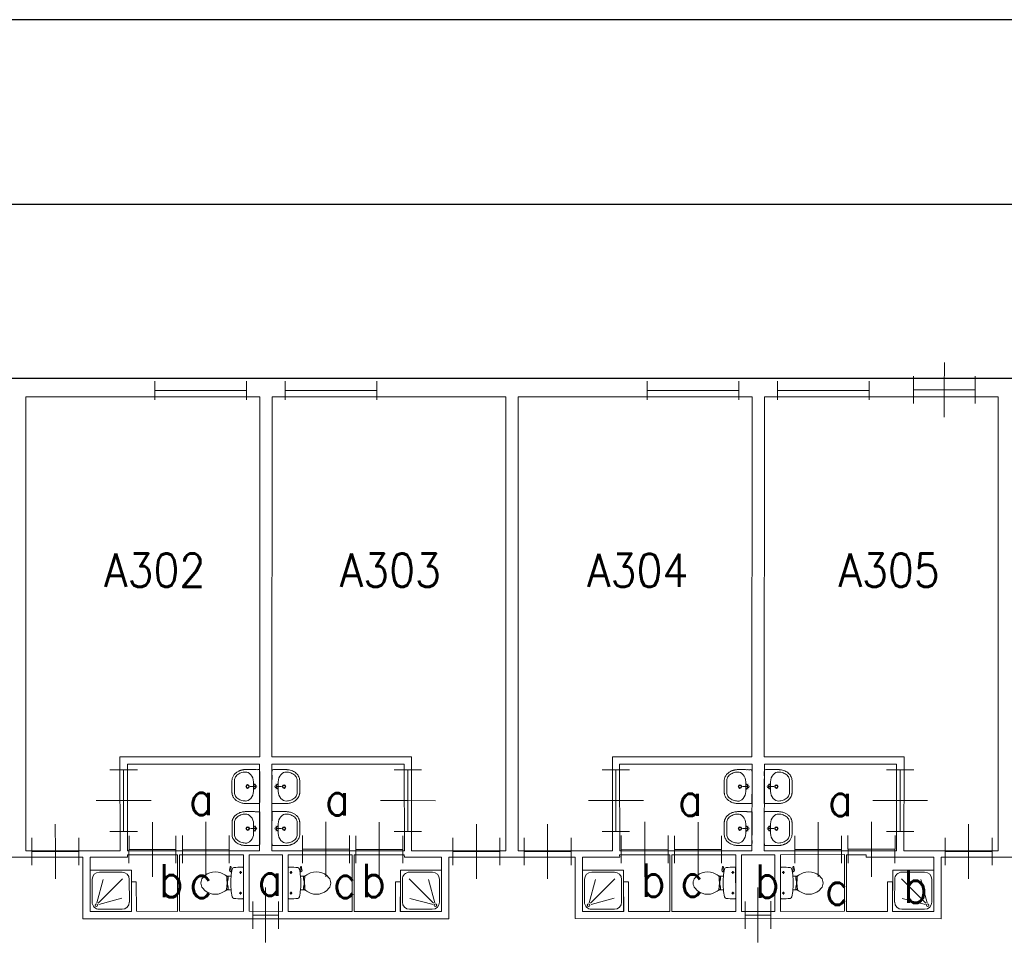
# Model space of a CAD drawing. Header units: metres. Extents: x 150886 to 151012, y 450412 to 450501.
# Tile 5 of 25: x 150909 to 150925, y 450486 to 450501. Entities that reach past the tile are written whole.
import ezdxf
from ezdxf.enums import TextEntityAlignment as Align

# ---------------------------------------------------------------- set-up
doc = ezdxf.new("R2010")
doc.units = ezdxf.units.M
doc.header["$MEASUREMENT"] = 0
for name, color, linetype, lineweight in [('BINNENMUUR', 7, 'Continuous', 0), ('BOUWKUNDE', 7, 'Continuous', 0), ('BUITENMUUR', 7, 'Continuous', 0), ('KADER', 7, 'Continuous', 0), ('LABEL', 7, 'Continuous', 0), ('SANITAIR', 7, 'Continuous', 0)]:
    doc.layers.add(name, color=color, linetype=linetype, lineweight=lineweight)
doc.styles.add('Style-STANDARD', font='STANDARD.shx')

# ---------------------------------------------------------------- blocks, each defined once
blk = doc.blocks.new('204')
at = {"layer": 'BOUWKUNDE', "color": 7, "linetype": 'Continuous', "lineweight": 0}
for p, q in [((0, -0.101), (0, 0.101)), ((0, 0), (1, 0)), ((1, -0.101), (1, 0.101))]:
    blk.add_line(p, q, dxfattribs=at)
blk = doc.blocks.new('202_151')
at = {"layer": 'BOUWKUNDE', "color": 7, "linetype": 'Continuous', "lineweight": 0}
for p, q in [((0.45, 0), (0.451, 0.4)), ((0.001, -0.2), (0, 0.2)), ((0.9, -0.2), (0.9, 0.2)), ((0, 0), (0.9, 0)), ((0.45, -0.4), (0.45, 0))]:
    blk.add_line(p, q, dxfattribs=at)
at = {"layer": 'KADER', "color": 7, "linetype": 'Continuous', "lineweight": 0, "style": 'Style-STANDARD', "flags": 1}
for tag in ['type', 'soort']:
    blk.add_attdef(tag, (0, 0), '', height=0.324, rotation=288.1924, dxfattribs=at)
blk = doc.blocks.new('223_1')
at = {"layer": 'SANITAIR', "color": 7, "linetype": 'Continuous', "lineweight": 0}
for p, q in [((0.051, 0.225), (0.051, 0.775)), ((0.166, 0.209), (0.316, 0.769)), ((0.784, 0.784), (0.199, 0.199)), ((0.224, 0.951), (0.776, 0.949)), ((0.951, 0.775), (0.951, 0.224)), ((0.209, 0.166), (0.77, 0.315)), ((0.775, 0.049), (0.225, 0.049))]:
    blk.add_line(p, q, dxfattribs=at)
at = {"layer": 'SANITAIR', "color": 7, "linetype": 'Continuous', "lineweight": 0, "extrusion": (0, 0, -1), "flags": 128}
blk.add_lwpolyline([(0, 1), (0, 0), (-1, -0.001), (-1, 1)], close=True, dxfattribs=at)
at = {"layer": 'SANITAIR', "color": 7, "linetype": 'Continuous', "lineweight": 0, "extrusion": (0, 0, -1)}
blk.add_circle((-0.15, 0.15), 0.0315, dxfattribs=at)
for centre, start, end in [((-0.225, 0.775), 0.0001, 90.0001), ((-0.775, 0.775), 90.0001, 180.0001), ((-0.225, 0.225), 270.0001, 0.0001), ((-0.775, 0.225), 180.0001, 270.0001)]:
    blk.add_arc(centre, 0.175, start, end, dxfattribs=at)
blk = doc.blocks.new('202_166')
at = {"layer": 'BOUWKUNDE', "color": 7, "linetype": 'Continuous', "lineweight": 0}
for p, q in [((0.45, 0), (0.45, 0.4)), ((0, -0.2), (0, 0.2)), ((0.9, -0.2), (0.9, 0.2)), ((0, 0), (0.9, 0)), ((0.45, -0.401), (0.45, 0))]:
    blk.add_line(p, q, dxfattribs=at)
at = {"layer": 'KADER', "color": 7, "linetype": 'Continuous', "lineweight": 0, "extrusion": (0, 0, -1), "style": 'Style-STANDARD', "flags": 1}
for tag in ['type', 'soort']:
    blk.add_attdef(tag, (0, 0), '', height=0.324, rotation=198.1924, dxfattribs=at)
blk = doc.blocks.new('202_167')
at = {"layer": 'BOUWKUNDE', "color": 7, "linetype": 'Continuous', "lineweight": 0}
for p, q in [((0.343, 0), (0.344, 0.4)), ((0, -0.2), (0.001, 0.2)), ((0.687, -0.201), (0.687, 0.2)), ((0, 0), (0.687, -0.001)), ((0.344, -0.401), (0.343, 0))]:
    blk.add_line(p, q, dxfattribs=at)
at = {"layer": 'KADER', "color": 7, "linetype": 'Continuous', "lineweight": 0, "extrusion": (0, 0, -1), "style": 'Style-STANDARD', "flags": 1}
for tag in ['soort', 'type']:
    blk.add_attdef(tag, (0, 0), '', height=0.324, rotation=288.1925, dxfattribs=at)
blk = doc.blocks.new('202_168')
at = {"layer": 'BOUWKUNDE', "color": 7, "linetype": 'Continuous', "lineweight": 0}
for p, q in [((0.343, 0), (0.344, 0.4)), ((0, -0.2), (0.001, 0.2)), ((0.687, -0.2), (0.687, 0.2)), ((0, 0), (0.687, 0)), ((0.344, -0.4), (0.343, 0))]:
    blk.add_line(p, q, dxfattribs=at)
at = {"layer": 'KADER', "color": 7, "linetype": 'Continuous', "lineweight": 0, "extrusion": (0, 0, -1), "style": 'Style-STANDARD', "flags": 1}
for tag in ['soort', 'type']:
    blk.add_attdef(tag, (0, 0), '', height=0.324, rotation=288.1925, dxfattribs=at)
blk = doc.blocks.new('202_169')
at = {"layer": 'BOUWKUNDE', "color": 7, "linetype": 'Continuous', "lineweight": 0}
for p, q in [((0.343, 0), (0.343, 0.4)), ((-0.001, -0.2), (0, 0.2)), ((0.686, -0.2), (0.686, 0.2)), ((0, 0), (0.687, 0)), ((0.343, -0.4), (0.343, 0))]:
    blk.add_line(p, q, dxfattribs=at)
at = {"layer": 'KADER', "color": 7, "linetype": 'Continuous', "lineweight": 0, "extrusion": (0, 0, -1), "style": 'Style-STANDARD', "flags": 1}
for tag in ['soort', 'type']:
    blk.add_attdef(tag, (0, 0), '', height=0.324, rotation=288.1925, dxfattribs=at)
blk = doc.blocks.new('WASTB')
at = {"layer": 'SANITAIR', "color": 7, "linetype": 'Continuous', "lineweight": 0}
for p, q in [((-9.9, 7.8), (-10, -8)), ((-6.3, 3.7), (-8.8, 2.8)), ((-6.5, -0.1), (-8.2, 4.4)), ((-6.5, -0.1), (-15.2, 0)), ((-6.3, -3.7), (-8.9, -3)), ((-6.5, -0.1), (-8.2, -4.5))]:
    blk.add_line(p, q, dxfattribs=at)
for centre, radius in [((-19.5, 0), 3), ((-19.5, 0), 2), ((-6.5, 0), 1.75)]:
    blk.add_circle(centre, radius, dxfattribs=at)
blk.add_ellipse((-21, 9.6), major_axis=(4, -13.6), ratio=0.751905, start_param=1.224555, end_param=2.997882, dxfattribs=at)
at = {"layer": 'SANITAIR', "color": 7, "linetype": 'Continuous', "lineweight": 0, "extrusion": (0, 0, -1)}
blk.add_ellipse((-21, -9.7), major_axis=(4, 13.6), ratio=0.751905, start_param=1.224555, end_param=2.997882, dxfattribs=at)
at = {"layer": 'SANITAIR', "color": 7, "linetype": 'Continuous', "lineweight": 0}
for points, weights, knots in [([(0.1, 27.4), (-11.7, 27.5), (-23.4, 27.5), (-23.5, 27.5), (-23.5, 27.5), (-45.5, 27), (-45, 9.1), (-45, 0), (-45, -9.1), (-45.5, -27.1), (-23.5, -27.5), (-23.5, -27.6), (-23.4, -27.6), (-11.7, -27.6), (0, -27.5), (0.1, -0.1), (0.1, 27.4)], [1, 1, 1, 1, 1, 0.707108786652, 1, 1, 1, 0.707108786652, 1, 1, 1, 1, 1, 1, 1], [0, 0, 0, 0.125, 0.125, 0.25, 0.25, 0.375, 0.375, 0.5, 0.5, 0.625, 0.625, 0.75, 0.75, 0.875, 0.875, 1, 1, 1]), ([(-23.4, -23.5), (-41.4, -23.2), (-41, -9.3), (-41, -9.2), (-41, -9.1), (-41, -0.1), (-40.9, 9), (-41, 9.1), (-41, 9.2), (-41.4, 23.1), (-23.4, 23.5)], [1, 0.707108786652, 1, 1, 1, 1, 1, 1, 1, 0.707108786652, 1], [0, 0, 0, 0.2, 0.2, 0.4, 0.4, 0.6, 0.6, 0.8, 0.8, 1, 1, 1])]:
    blk.add_rational_spline(points, weights, degree=2, knots=knots, dxfattribs=at)
blk = doc.blocks.new('221')
at = {"layer": 'SANITAIR', "color": 7, "linetype": 'Continuous', "lineweight": 0, "xscale": 0.00999781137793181, "yscale": 0.00999781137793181, "zscale": 0.00999781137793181, "rotation": 90.0002668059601}
blk.add_blockref('WASTB', (0, 0), dxfattribs=at)
blk = doc.blocks.new('WASTB_1')
at = {"layer": 'SANITAIR', "color": 7, "linetype": 'Continuous', "lineweight": 0}
for p, q in [((-6.5, 0.1), (-15.2, 0)), ((-10, 8), (-9.9, -7.9)), ((-6.3, 3.7), (-8.9, 3)), ((-6.5, 0.1), (-8.2, 4.5)), ((-6.5, 0.1), (-8.2, -4.4)), ((-6.3, -3.7), (-8.8, -2.9))]:
    blk.add_line(p, q, dxfattribs=at)
at = {"layer": 'SANITAIR', "color": 7, "linetype": 'Continuous', "lineweight": 0, "extrusion": (0, 0, -1)}
for centre, radius in [((19.5, 0), 3), ((19.5, 0), 2), ((6.5, 0), 1.75)]:
    blk.add_circle(centre, radius, dxfattribs=at)
at = {"layer": 'SANITAIR', "color": 7, "linetype": 'Continuous', "lineweight": 0}
blk.add_ellipse((-21, 9.7), major_axis=(4, -13.6), ratio=0.751905, start_param=1.224555, end_param=2.997882, dxfattribs=at)
at = {"layer": 'SANITAIR', "color": 7, "linetype": 'Continuous', "lineweight": 0, "extrusion": (0, 0, -1)}
blk.add_ellipse((-21, -9.6), major_axis=(4, 13.6), ratio=0.751905, start_param=1.224555, end_param=2.997882, dxfattribs=at)
at = {"layer": 'SANITAIR', "color": 7, "linetype": 'Continuous', "lineweight": 0}
for points, weights, knots in [([(0, 27.5), (-11.7, 27.5), (-23.4, 27.5), (-45.5, 27), (-45, 9.2), (-45, 0), (-45, -9.1), (-45.5, -27), (-23.5, -27.5), (-11.7, -27.5), (0.1, -27.4), (0.1, 0.1), (0, 27.5)], [1, 1, 1, 0.707108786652, 1, 1, 1, 0.707108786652, 1, 1, 1, 1, 1], [0, 0, 0, 0.166667, 0.166667, 0.333333, 0.333333, 0.5, 0.5, 0.666667, 0.666667, 0.833333, 0.833333, 1, 1, 1]), ([(-23.4, -23.5), (-41.4, -23.1), (-41, -9.2), (-41, -9.1), (-40.9, -9), (-41, 0.1), (-41, 9.1), (-41, 9.2), (-41, 9.3), (-41.4, 23.2), (-23.4, 23.5)], [1, 0.707108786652, 1, 1, 1, 1, 1, 1, 1, 0.707108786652, 1], [0, 0, 0, 0.2, 0.2, 0.4, 0.4, 0.6, 0.6, 0.8, 0.8, 1, 1, 1])]:
    blk.add_rational_spline(points, weights, degree=2, knots=knots, dxfattribs=at)
blk = doc.blocks.new('221_1')
at = {"layer": 'SANITAIR', "color": 7, "linetype": 'Continuous', "lineweight": 0, "xscale": 0.00999781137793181, "yscale": 0.00999781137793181, "zscale": 0.00999781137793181, "rotation": 89.9997331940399}
blk.add_blockref('WASTB_1', (0, 0), dxfattribs=at)
blk = doc.blocks.new('TOIL2B_1')
at = {"layer": 'SANITAIR', "color": 7, "linetype": 'Continuous', "lineweight": 0}
for p, q in [((25.5, -0.1), (-24.2, 0)), ((-13.6, -4.5), (-17.7, -4.5)), ((-15.6, -6.7), (-15.6, -2.5)), ((19.9, -4.5), (15.8, -4.5)), ((18, -6.6), (17.9, -2.5)), ((-10.4, -20.1), (-10.5, -23)), ((-9.4, -27.1), (-9.4, -25)), ((-9.4, -25), (-5, -25)), ((-6.1, -25), (-6, -26.9)), ((-5.1, -25.5), (-2.9, -25.5)), ((-5, -25), (-5, -26.7)), ((-2.9, -25.5), (-2.8, -26)), ((-2.8, -26), (4.1, -26)), ((4.2, -25.5), (4.1, -26)), ((6.4, -25.5), (4.2, -25.5)), ((6.3, -25), (6.3, -26.6)), ((10.8, -25), (6.3, -25)), ((7.4, -25.1), (7.4, -26.7)), ((10.7, -27), (10.8, -25)), ((11.7, -23), (11.8, -20)), ((18.5, -19.2), (18.9, -20.7)), ((18.8, -20.2), (21.7, -19.7)), ((21.8, -19.7), (21.5, -18.8)), ((26.8, -21.6), (21.6, -22.4)), ((22.9, -20.5), (26.5, -20)), ((27, -20.4), (27.3, -21))]:
    blk.add_line(p, q, dxfattribs=at)
at = {"layer": 'SANITAIR', "color": 7, "linetype": 'Continuous', "lineweight": 0, "extrusion": (0, 0, -1)}
for centre in [(15.6, -4.6), (-18, -4.6)]:
    blk.add_circle(centre, 1.2, dxfattribs=at)
at = {"layer": 'SANITAIR', "color": 7, "linetype": 'Continuous', "lineweight": 0}
for centre, radius, start, end in [((-20.7, -2.7), 4.34, 141.7701, 181.0195), ((90, -2.8), 115, 180.0003, 186.3312), ((-21, -15.1), 3.4, 186.3312, 259.2907), ((22.4, -15.2), 3.35, 280.7274, 353.6512), ((22.1, -2.7), 4.34, 358.9812, 38.2305), ((-88.6, -2.8), 115, 353.6512, 0.0003), ((0.7, 99.5), 120, 259.2907, 264.6984), ((24.8, -55.4), 45, 146.1574, 148.908), ((-23.3, -23.1), 12.9, 326.1574, 0.0003), ((-9.4, -29.2), 2, 96.9361, 142.5803), ((0.7, 99.2), 119.8, 264.6984, 275.3022), ((1.6, -119.2), 92.6, 84.3008, 96.9361), ((10.6, -29), 2, 37.782, 84.3008), ((0.7, 99.5), 120, 275.3022, 280.7274), ((24.7, -23.1), 12.9, 180.0003, 213.8432), ((-23.4, -55.4), 45, 31.0926, 33.8432), ((21.4, -20), 2.5, 195.9275, 278.4782), ((22.7, -19.6), 1, 191.8889, 277.2241), ((26.7, -20.6), 0.5, 15.7401, 97.2241), ((26.8, -21.2), 0.5, 278.4782, 15.7401), ((8.7, -45.7), 26.3, 148.908, 230.8795), ((-7.4, -45.7), 26.3, 309.1211, 31.0926), ((0.7, -55.6), 13.5, 230.8795, 309.1211)]:
    blk.add_arc(centre, radius, start, end, dxfattribs=at)
blk = doc.blocks.new('220_1')
at = {"layer": 'SANITAIR', "color": 7, "linetype": 'Continuous', "lineweight": 0, "xscale": 0.00999781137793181, "yscale": 0.00999781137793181, "zscale": 0.00999781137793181, "rotation": 359.9997331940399}
blk.add_blockref('TOIL2B_1', (-0.007, 0), dxfattribs=at)
blk = doc.blocks.new('202_170')
at = {"layer": 'BOUWKUNDE', "color": 7, "linetype": 'Continuous', "lineweight": 0}
for p, q in [((0.188, 0), (0.187, 0.4)), ((0, -0.2), (0, 0.2)), ((0.376, -0.201), (0.375, 0.2)), ((0, 0), (0.375, 0)), ((0.188, -0.4), (0.188, 0))]:
    blk.add_line(p, q, dxfattribs=at)
at = {"layer": 'KADER', "color": 7, "linetype": 'Continuous', "lineweight": 0, "extrusion": (0, 0, -1), "style": 'Style-STANDARD', "flags": 1}
for tag in ['soort', 'type']:
    blk.add_attdef(tag, (0, 0), '', height=0.324, rotation=108.1921, dxfattribs=at)
blk = doc.blocks.new('TOIL2B')
at = {"layer": 'SANITAIR', "color": 7, "linetype": 'Continuous', "lineweight": 0}
for p, q in [((25.5, 0), (-24.1, -0.1)), ((-13.6, -4.5), (-17.7, -4.5)), ((-15.6, -6.6), (-15.6, -2.4)), ((19.9, -4.5), (15.8, -4.5)), ((18, -6.5), (18, -2.5)), ((-10.4, -20), (-10.4, -23)), ((-9.5, -27.1), (-9.4, -25)), ((-9.4, -25), (-5, -25)), ((-6, -25.1), (-6, -26.8)), ((-5, -25), (-5.1, -26.7)), ((-5.1, -25.5), (-2.8, -25.5)), ((-2.8, -25.5), (-2.8, -26)), ((-2.8, -26), (4.2, -26)), ((4.2, -25.5), (4.2, -26)), ((6.4, -25.5), (4.2, -25.5)), ((6.4, -25), (6.4, -26.6)), ((10.8, -25), (6.4, -25)), ((7.4, -25), (7.4, -26.8)), ((10.8, -27), (10.8, -25)), ((11.8, -23), (11.8, -20)), ((18.5, -19.2), (19, -20.6)), ((18.8, -20.2), (21.7, -19.6)), ((21.8, -19.7), (21.5, -18.8)), ((26.8, -21.6), (21.7, -22.4)), ((22.9, -20.5), (26.6, -20)), ((27.1, -20.4), (27.3, -21.1))]:
    blk.add_line(p, q, dxfattribs=at)
for centre in [(-15.6, -4.6), (18, -4.6)]:
    blk.add_circle(centre, 1.2, dxfattribs=at)
for centre, radius, start, end in [((-20.7, -2.7), 4.34, 141.7695, 181.0188), ((90, -2.8), 115, 179.9997, 186.3306), ((-21, -15.1), 3.4, 186.3306, 259.2901), ((22.4, -15.2), 3.35, 280.7268, 353.6505), ((22.1, -2.7), 4.34, 358.9805, 38.2299), ((-88.6, -2.8), 115, 353.6505, 359.9997), ((0.7, 99.5), 120, 259.2901, 264.6978), ((24.8, -55.4), 45, 146.1568, 148.9074), ((-23.3, -23.1), 12.9, 326.1568, 359.9997), ((-9.4, -29.2), 2, 96.9355, 142.5797), ((0.7, 99.2), 119.8, 264.6978, 275.3016), ((1.6, -119.2), 92.6, 84.3002, 96.9355), ((10.6, -29), 2, 37.7814, 84.3002), ((0.7, 99.5), 120, 275.3016, 280.7268), ((24.7, -23.1), 12.9, 179.9997, 213.8426), ((-23.4, -55.4), 45, 31.092, 33.8426), ((21.4, -20), 2.5, 195.9269, 278.4776), ((22.7, -19.5), 1, 191.8883, 277.2235), ((26.7, -20.6), 0.5, 15.7395, 97.2235), ((26.8, -21.2), 0.5, 278.4776, 15.7395), ((8.7, -45.7), 26.3, 148.9074, 230.8789), ((-7.4, -45.7), 26.3, 309.1205, 31.092), ((0.7, -55.6), 13.5, 230.8789, 309.1205)]:
    blk.add_arc(centre, radius, start, end, dxfattribs=at)
blk = doc.blocks.new('220')
at = {"layer": 'SANITAIR', "color": 7, "linetype": 'Continuous', "lineweight": 0, "xscale": 0.00999781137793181, "yscale": 0.00999781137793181, "zscale": 0.00999781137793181, "rotation": 0.0002668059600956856}
blk.add_blockref('TOIL2B', (-0.007, 0), dxfattribs=at)
blk = doc.blocks.new('202_171')
at = {"layer": 'BOUWKUNDE', "color": 7, "linetype": 'Continuous', "lineweight": 0}
for p, q in [((0.343, 0), (0.343, 0.4)), ((0, -0.2), (-0.001, 0.2)), ((0.686, -0.2), (0.686, 0.2)), ((0, 0), (0.687, 0)), ((0.343, -0.4), (0.343, 0))]:
    blk.add_line(p, q, dxfattribs=at)
at = {"layer": 'KADER', "color": 7, "linetype": 'Continuous', "lineweight": 0, "style": 'Style-STANDARD', "flags": 1}
for tag in ['type', 'soort']:
    blk.add_attdef(tag, (0, 0), '', height=0.324, rotation=288.1925, dxfattribs=at)
blk = doc.blocks.new('202_172')
at = {"layer": 'BOUWKUNDE', "color": 7, "linetype": 'Continuous', "lineweight": 0}
for p, q in [((0.45, 0), (0.45, 0.4)), ((0, -0.2), (-0.001, 0.2)), ((0.9, -0.2), (0.899, 0.2)), ((0, 0), (0.9, 0)), ((0.449, -0.4), (0.45, 0))]:
    blk.add_line(p, q, dxfattribs=at)
at = {"layer": 'KADER', "color": 7, "linetype": 'Continuous', "lineweight": 0, "style": 'Style-STANDARD', "flags": 1}
for tag in ['soort', 'type']:
    blk.add_attdef(tag, (0, 0), '', height=0.324, rotation=18.1924, dxfattribs=at)
blk = doc.blocks.new('202_173')
at = {"layer": 'BOUWKUNDE', "color": 7, "linetype": 'Continuous', "lineweight": 0}
for p, q in [((0.343, 0), (0.343, 0.4)), ((0, -0.2), (-0.001, 0.2)), ((0.686, -0.2), (0.687, 0.2)), ((0, 0), (0.687, 0)), ((0.344, -0.4), (0.343, 0))]:
    blk.add_line(p, q, dxfattribs=at)
at = {"layer": 'KADER', "color": 7, "linetype": 'Continuous', "lineweight": 0, "style": 'Style-STANDARD', "flags": 1}
for tag in ['type', 'soort']:
    blk.add_attdef(tag, (0, 0), '', height=0.324, rotation=288.1925, dxfattribs=at)
blk = doc.blocks.new('223')
at = {"layer": 'SANITAIR', "color": 7, "linetype": 'Continuous', "lineweight": 0}
for p, q in [((0.049, 0.225), (0.049, 0.775)), ((0.164, 0.207), (0.315, 0.77)), ((0.784, 0.784), (0.199, 0.199)), ((0.224, 0.951), (0.775, 0.951)), ((0.949, 0.775), (0.949, 0.224)), ((0.209, 0.166), (0.769, 0.315)), ((0.775, 0.051), (0.225, 0.051))]:
    blk.add_line(p, q, dxfattribs=at)
at = {"layer": 'SANITAIR', "color": 7, "linetype": 'Continuous', "lineweight": 0, "flags": 128}
blk.add_lwpolyline([(-0.001, 1), (0, 0), (1, 0), (1, 0.999)], close=True, dxfattribs=at)
at = {"layer": 'SANITAIR', "color": 7, "linetype": 'Continuous', "lineweight": 0}
blk.add_circle((0.15, 0.15), 0.0315, dxfattribs=at)
at = {"layer": 'SANITAIR', "color": 7, "linetype": 'Continuous', "lineweight": 0, "extrusion": (0, 0, -1)}
for centre, start, end in [((-0.225, 0.775), 359.9999, 89.9999), ((-0.775, 0.775), 89.9999, 179.9999), ((-0.225, 0.225), 269.9999, 359.9999), ((-0.775, 0.225), 179.9999, 269.9999)]:
    blk.add_arc(centre, 0.175, start, end, dxfattribs=at)
blk = doc.blocks.new('202_174')
at = {"layer": 'BOUWKUNDE', "color": 7, "linetype": 'Continuous', "lineweight": 0}
for p, q in [((0.343, 0), (0.343, 0.4)), ((0, -0.2), (-0.001, 0.2)), ((0.686, -0.2), (0.686, 0.2)), ((0, 0), (0.687, 0)), ((0.343, -0.4), (0.343, 0))]:
    blk.add_line(p, q, dxfattribs=at)
at = {"layer": 'KADER', "color": 7, "linetype": 'Continuous', "lineweight": 0, "style": 'Style-STANDARD', "flags": 1}
for tag in ['type', 'soort']:
    blk.add_attdef(tag, (0, 0), '', height=0.324, rotation=288.1925, dxfattribs=at)
blk = doc.blocks.new('202_175')
at = {"layer": 'BOUWKUNDE', "color": 7, "linetype": 'Continuous', "lineweight": 0}
for p, q in [((0.45, 0), (0.449, 0.4)), ((-0.001, -0.2), (0, 0.2)), ((0.899, -0.2), (0.9, 0.2)), ((0, 0), (0.9, 0)), ((0.45, -0.401), (0.45, 0))]:
    blk.add_line(p, q, dxfattribs=at)
at = {"layer": 'KADER', "color": 7, "linetype": 'Continuous', "lineweight": 0, "extrusion": (0, 0, -1), "style": 'Style-STANDARD', "flags": 1}
for tag in ['type', 'soort']:
    blk.add_attdef(tag, (0, 0), '', height=0.324, rotation=198.1924, dxfattribs=at)
blk = doc.blocks.new('202_176')
at = {"layer": 'BOUWKUNDE', "color": 7, "linetype": 'Continuous', "lineweight": 0}
for p, q in [((0.343, 0), (0.344, 0.4)), ((0, -0.2), (0, 0.2)), ((0.687, -0.2), (0.686, 0.2)), ((0, 0), (0.687, 0)), ((0.343, -0.4), (0.343, 0))]:
    blk.add_line(p, q, dxfattribs=at)
at = {"layer": 'KADER', "color": 7, "linetype": 'Continuous', "lineweight": 0, "extrusion": (0, 0, -1), "style": 'Style-STANDARD', "flags": 1}
for tag in ['soort', 'type']:
    blk.add_attdef(tag, (0, 0), '', height=0.324, rotation=288.1925, dxfattribs=at)
blk = doc.blocks.new('202_177')
at = {"layer": 'BOUWKUNDE', "color": 7, "linetype": 'Continuous', "lineweight": 0}
for p, q in [((0.343, 0), (0.344, 0.4)), ((0, -0.2), (0, 0.2)), ((0.687, -0.2), (0.686, 0.2)), ((0, 0), (0.687, 0)), ((0.343, -0.4), (0.343, 0))]:
    blk.add_line(p, q, dxfattribs=at)
at = {"layer": 'KADER', "color": 7, "linetype": 'Continuous', "lineweight": 0, "extrusion": (0, 0, -1), "style": 'Style-STANDARD', "flags": 1}
for tag in ['soort', 'type']:
    blk.add_attdef(tag, (0, 0), '', height=0.324, rotation=288.1925, dxfattribs=at)
blk = doc.blocks.new('202_178')
at = {"layer": 'BOUWKUNDE', "color": 7, "linetype": 'Continuous', "lineweight": 0}
for p, q in [((0.343, 0), (0.343, 0.4)), ((-0.001, -0.2), (0, 0.2)), ((0.686, -0.201), (0.686, 0.2)), ((0, 0), (0.687, -0.001)), ((0.343, -0.401), (0.343, 0))]:
    blk.add_line(p, q, dxfattribs=at)
at = {"layer": 'KADER', "color": 7, "linetype": 'Continuous', "lineweight": 0, "extrusion": (0, 0, -1), "style": 'Style-STANDARD', "flags": 1}
for tag in ['soort', 'type']:
    blk.add_attdef(tag, (0, 0), '', height=0.324, rotation=288.1925, dxfattribs=at)
blk = doc.blocks.new('202_179')
at = {"layer": 'BOUWKUNDE', "color": 7, "linetype": 'Continuous', "lineweight": 0}
for p, q in [((0.188, 0), (0.188, 0.4)), ((0, -0.2), (0.001, 0.2)), ((0.376, -0.2), (0.376, 0.2)), ((0, 0), (0.375, 0)), ((0.188, -0.4), (0.188, 0))]:
    blk.add_line(p, q, dxfattribs=at)
at = {"layer": 'KADER', "color": 7, "linetype": 'Continuous', "lineweight": 0, "extrusion": (0, 0, -1), "style": 'Style-STANDARD', "flags": 1}
for tag in ['soort', 'type']:
    blk.add_attdef(tag, (0, 0), '', height=0.324, rotation=108.1921, dxfattribs=at)
blk = doc.blocks.new('202_180')
at = {"layer": 'BOUWKUNDE', "color": 7, "linetype": 'Continuous', "lineweight": 0}
for p, q in [((0.343, 0), (0.343, 0.4)), ((0, -0.2), (-0.001, 0.2)), ((0.686, -0.2), (0.686, 0.2)), ((0, 0), (0.687, 0)), ((0.343, -0.4), (0.343, 0))]:
    blk.add_line(p, q, dxfattribs=at)
at = {"layer": 'KADER', "color": 7, "linetype": 'Continuous', "lineweight": 0, "style": 'Style-STANDARD', "flags": 1}
for tag in ['type', 'soort']:
    blk.add_attdef(tag, (0, 0), '', height=0.324, rotation=288.1925, dxfattribs=at)
blk = doc.blocks.new('202_181')
at = {"layer": 'BOUWKUNDE', "color": 7, "linetype": 'Continuous', "lineweight": 0}
for p, q in [((0.45, 0), (0.451, 0.401)), ((0.001, -0.2), (0, 0.2)), ((0.901, -0.2), (0.9, 0.2)), ((0, 0), (0.9, 0)), ((0.45, -0.4), (0.45, 0))]:
    blk.add_line(p, q, dxfattribs=at)
at = {"layer": 'KADER', "color": 7, "linetype": 'Continuous', "lineweight": 0, "style": 'Style-STANDARD', "flags": 1}
for tag in ['soort', 'type']:
    blk.add_attdef(tag, (0, 0), '', height=0.324, rotation=18.1924, dxfattribs=at)
blk = doc.blocks.new('202_182')
at = {"layer": 'BOUWKUNDE', "color": 7, "linetype": 'Continuous', "lineweight": 0}
for p, q in [((0.343, 0), (0.343, 0.4)), ((0, -0.2), (0, 0.2)), ((0.687, -0.2), (0.687, 0.2)), ((0, 0), (0.687, 0)), ((0.344, -0.4), (0.343, 0))]:
    blk.add_line(p, q, dxfattribs=at)
at = {"layer": 'KADER', "color": 7, "linetype": 'Continuous', "lineweight": 0, "style": 'Style-STANDARD', "flags": 1}
for tag in ['type', 'soort']:
    blk.add_attdef(tag, (0, 0), '', height=0.324, rotation=288.1925, dxfattribs=at)
blk = doc.blocks.new('202_183')
at = {"layer": 'BOUWKUNDE', "color": 7, "linetype": 'Continuous', "lineweight": 0}
for p, q in [((0.343, 0), (0.343, 0.4)), ((0, -0.2), (0, 0.2)), ((0.686, -0.2), (0.687, 0.2)), ((0, 0), (0.687, 0)), ((0.344, -0.4), (0.343, 0))]:
    blk.add_line(p, q, dxfattribs=at)
at = {"layer": 'KADER', "color": 7, "linetype": 'Continuous', "lineweight": 0, "style": 'Style-STANDARD', "flags": 1}
for tag in ['type', 'soort']:
    blk.add_attdef(tag, (0, 0), '', height=0.324, rotation=288.1925, dxfattribs=at)
blk = doc.blocks.new('A3L')
at = {"layer": 'KADER', "color": 7, "linetype": 'Continuous', "lineweight": 30}
for p, q in [((2, 57.401), (-82, 57.401)), ((0, 55.4), (-77, 55.4))]:
    blk.add_line(p, q, dxfattribs=at)

msp = doc.modelspace()

# ---------------------------------------------------------------- linework, layer by layer
at = {"layer": 'BINNENMUUR', "color": 7, "linetype": 'Continuous', "lineweight": 13, "flags": 128}
for points in [[(150909.055, 450495.132), (150909.054, 450487.757), (150910.585, 450487.757), (150910.584, 450489.287), (150912.855, 450489.287), (150912.855, 450495.132)], [(150913.055, 450495.133), (150913.054, 450489.287), (150915.324, 450489.287), (150915.324, 450487.758), (150916.854, 450487.757), (150916.855, 450495.132)], [(150917.055, 450495.132), (150917.054, 450487.757), (150918.585, 450487.757), (150918.585, 450489.287), (150920.854, 450489.288), (150920.855, 450495.132)], [(150921.055, 450495.132), (150921.054, 450489.287), (150923.325, 450489.287), (150923.324, 450487.757), (150924.854, 450487.757), (150924.854, 450495.133)], [(150910.705, 450489.167), (150910.705, 450487.757), (150912.854, 450487.757), (150912.854, 450489.167)], [(150913.054, 450489.167), (150913.054, 450487.757), (150915.205, 450487.757), (150915.204, 450489.168)], [(150918.704, 450489.167), (150918.705, 450487.757), (150920.854, 450487.757), (150920.855, 450489.168)], [(150921.055, 450489.167), (150921.054, 450487.757), (150923.205, 450487.757), (150923.204, 450489.167)], [(150910.1, 450487.657), (150910.099, 450486.777), (150910.77, 450486.778), (150910.769, 450487.257), (150910.849, 450487.257), (150910.85, 450486.778), (150911.52, 450486.777), (150911.519, 450487.697), (150910.704, 450487.697), (150910.705, 450487.657)], [(150911.551, 450487.697), (150911.551, 450486.778), (150912.591, 450486.777), (150912.591, 450487.697)], [(150912.684, 450487.697), (150912.685, 450486.778), (150913.225, 450486.777), (150913.224, 450487.697)], [(150913.318, 450487.697), (150913.318, 450486.777), (150914.358, 450486.777), (150914.358, 450487.697)], [(150914.39, 450487.697), (150914.39, 450486.777), (150915.059, 450486.777), (150915.06, 450487.257), (150915.14, 450487.257), (150915.139, 450486.777), (150915.81, 450486.777), (150915.809, 450487.657), (150915.205, 450487.657), (150915.204, 450487.697)], [(150918.1, 450487.657), (150918.099, 450486.777), (150918.77, 450486.777), (150918.769, 450487.257), (150918.849, 450487.257), (150918.85, 450486.777), (150919.519, 450486.777), (150919.519, 450487.697), (150918.704, 450487.697), (150918.705, 450487.657)], [(150919.551, 450487.697), (150919.551, 450486.777), (150920.591, 450486.777), (150920.591, 450487.697)], [(150920.684, 450487.697), (150920.685, 450486.777), (150921.225, 450486.777), (150921.224, 450487.697)], [(150921.318, 450487.697), (150921.318, 450486.777), (150922.358, 450486.778), (150922.358, 450487.698)], [(150922.39, 450486.777), (150923.059, 450486.777), (150923.059, 450487.258), (150923.139, 450487.258), (150923.139, 450486.777), (150923.81, 450486.777), (150923.809, 450487.657), (150922.709, 450487.657), (150922.709, 450487.697), (150922.389, 450487.697)]]:
    msp.add_lwpolyline(points, close=True, dxfattribs=at)
msp.add_lwpolyline([(150925.979, 450487.657), (150923.929, 450487.657), (150923.929, 450486.657), (150917.98, 450486.658), (150917.979, 450487.658), (150915.929, 450487.657), (150915.929, 450486.657), (150909.98, 450486.657), (150909.98, 450487.657), (150905.054, 450487.657)], dxfattribs=at)
at = {"layer": 'BUITENMUUR', "color": 7, "linetype": 'Continuous', "lineweight": 30, "flags": 128}
msp.add_lwpolyline([(150968.654, 450478.098), (150968.654, 450476.463), (150993.254, 450476.463), (150993.255, 450484.238), (150993.255, 450495.391), (150968.655, 450495.391), (150968.654, 450493.767), (150965.254, 450493.766), (150965.254, 450495.432), (150908.654, 450495.432), (150908.654, 450493.808), (150904.655, 450493.807), (150904.654, 450478.106), (150908.654, 450478.107), (150908.655, 450476.482), (150965.255, 450476.482), (150965.254, 450478.098)], close=True, dxfattribs=at)

# ---------------------------------------------------------------- block references
at = {"layer": 'BOUWKUNDE', "color": 7, "linetype": 'Continuous', "lineweight": 0}
for name, p, xscale, yscale, zscale, rotation in [('202_151', (150923.479, 450495.246), 1.111111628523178, 1.111111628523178, 1.111111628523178, 359.9997598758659), ('204', (150913.269, 450495.235), 1.489406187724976, 1.489406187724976, 1.489406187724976, 359.9998208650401), ('204', (150921.269, 450495.235), 1.489406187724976, 1.489406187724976, 1.489406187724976, 359.9998208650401), ('202_181', (150915.264, 450489.075), 1.111111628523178, 1.111111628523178, 1.111111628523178, 269.9997598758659), ('202_172', (150923.264, 450489.075), 1.111111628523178, 1.111111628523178, 1.111111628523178, 269.9997598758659), ('202_180', (150913.549, 450487.784), 1.111111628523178, 1.111111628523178, 1.111111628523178, 359.9996851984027), ('202_182', (150914.415, 450487.783), 1.111111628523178, 1.111111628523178, 1.111111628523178, 359.9996851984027), ('202_183', (150915.994, 450487.748), 1.111111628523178, 1.111111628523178, 1.111111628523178, 359.9996851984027), ('202_171', (150921.549, 450487.783), 1.111111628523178, 1.111111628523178, 1.111111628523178, 359.9996851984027), ('202_173', (150922.415, 450487.784), 1.111111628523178, 1.111111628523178, 1.111111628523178, 359.9996851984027), ('202_174', (150923.994, 450487.749), 1.111111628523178, 1.111111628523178, 1.111111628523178, 359.9996851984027)]:
    msp.add_blockref(name, p, dxfattribs=dict(at, xscale=xscale, yscale=yscale, zscale=zscale, rotation=rotation))
at = {"layer": 'BOUWKUNDE', "color": 7, "linetype": 'Continuous', "lineweight": 0, "extrusion": (0, 0, -1)}
for name, p, xscale, yscale, zscale, rotation in [('204', (-150912.64, 450495.235), 1.489406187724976, 1.489406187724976, 1.489406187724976, 0.0001791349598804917), ('204', (-150912.64, 450495.235), 1.489406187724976, 1.489406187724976, 1.489406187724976, 0.0001791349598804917), ('204', (-150920.64, 450495.235), 1.489406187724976, 1.489406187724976, 1.489406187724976, 0.0001791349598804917), ('202_175', (-150910.644, 450489.075), 1.111111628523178, 1.111111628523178, 1.111111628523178, 270.0002401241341), ('202_166', (-150918.644, 450489.075), 1.111111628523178, 1.111111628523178, 1.111111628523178, 270.0002401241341), ('202_177', (-150909.915, 450487.748), 1.111111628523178, 1.111111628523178, 1.111111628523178, 0.0003148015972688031), ('202_176', (-150911.494, 450487.783), 1.111111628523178, 1.111111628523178, 1.111111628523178, 0.0003148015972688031), ('202_178', (-150912.36, 450487.784), 1.111111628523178, 1.111111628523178, 1.111111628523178, 0.0003148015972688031), ('202_168', (-150917.915, 450487.749), 1.111111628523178, 1.111111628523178, 1.111111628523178, 0.0003148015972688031), ('202_167', (-150919.494, 450487.784), 1.111111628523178, 1.111111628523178, 1.111111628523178, 0.0003148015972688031), ('202_169', (-150920.36, 450487.783), 1.111111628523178, 1.111111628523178, 1.111111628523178, 0.0003148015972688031), ('202_179', (-150912.742, 450486.717), 1.111111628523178, 1.111111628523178, 1.111111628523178, 180), ('202_170', (-150920.742, 450486.717), 1.111111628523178, 1.111111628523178, 1.111111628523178, 180)]:
    msp.add_blockref(name, p, dxfattribs=dict(at, xscale=xscale, yscale=yscale, zscale=zscale, rotation=rotation))
at = {"layer": 'KADER', "color": 7, "linetype": 'Continuous', "lineweight": 0, "xscale": 1.5, "yscale": 1.5, "zscale": 1.5}
msp.add_blockref('A3L', (151009.07, 450415.155), dxfattribs=at)
at = {"layer": 'SANITAIR', "color": 7, "linetype": 'Continuous', "lineweight": 0, "extrusion": (0, 0, -1)}
for name, p, xscale, yscale, zscale, rotation in [('221_1', (-150912.854, 450488.804), 0.9999953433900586, 0.9999953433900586, 0.9999953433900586, 90.0002668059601), ('221_1', (-150920.854, 450488.803), 0.9999953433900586, 0.9999953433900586, 0.9999953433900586, 90.0002668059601), ('221_1', (-150913.055, 450488.121), 0.9999953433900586, 0.9999953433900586, 0.9999953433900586, 270.0002668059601), ('221_1', (-150921.055, 450488.121), 0.9999953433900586, 0.9999953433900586, 0.9999953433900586, 270.0002668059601), ('223_1', (-150910.099, 450486.777), 0.6699992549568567, 0.6699992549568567, 0.6699992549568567, 90.00039821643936), ('220_1', (-150912.59, 450487.237), 0.9999953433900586, 0.9999953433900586, 0.9999953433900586, 90.0002668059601), ('223_1', (-150918.099, 450486.777), 0.6699992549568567, 0.6699992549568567, 0.6699992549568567, 90.00039821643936), ('220_1', (-150920.59, 450487.237), 0.9999953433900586, 0.9999953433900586, 0.9999953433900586, 90.0002668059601)]:
    msp.add_blockref(name, p, dxfattribs=dict(at, xscale=xscale, yscale=yscale, zscale=zscale, rotation=rotation))
at = {"layer": 'SANITAIR', "color": 7, "linetype": 'Continuous', "lineweight": 0}
for name, p, xscale, yscale, zscale, rotation in [('221', (150913.055, 450488.803), 0.9999953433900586, 0.9999953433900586, 0.9999953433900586, 89.9997331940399), ('221', (150921.055, 450488.803), 0.9999953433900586, 0.9999953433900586, 0.9999953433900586, 89.9997331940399), ('221', (150912.855, 450488.121), 0.9999953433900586, 0.9999953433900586, 0.9999953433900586, 269.9997331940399), ('221', (150920.854, 450488.121), 0.9999953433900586, 0.9999953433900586, 0.9999953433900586, 269.9997331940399), ('220', (150913.318, 450487.237), 0.9999953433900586, 0.9999953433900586, 0.9999953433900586, 89.9997331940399), ('223', (150915.81, 450486.777), 0.6699992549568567, 0.6699992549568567, 0.6699992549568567, 89.99960178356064), ('220', (150921.319, 450487.237), 0.9999953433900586, 0.9999953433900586, 0.9999953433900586, 89.9997331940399), ('223', (150923.81, 450486.777), 0.6699992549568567, 0.6699992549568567, 0.6699992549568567, 89.99960178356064)]:
    msp.add_blockref(name, p, dxfattribs=dict(at, xscale=xscale, yscale=yscale, zscale=zscale, rotation=rotation))

# ---------------------------------------------------------------- texts
at = {"layer": 'LABEL', "color": 7, "linetype": 'Continuous', "lineweight": 0, "style": 'Style-STANDARD'}
for s, p in [('A302', (150910.327, 450492.316)), ('A303', (150914.157, 450492.316)), ('A304', (150918.176, 450492.315)), ('A305', (150922.262, 450492.316)), ('a', (150911.705, 450488.609)), ('a', (150913.915, 450488.604)), ('a', (150919.651, 450488.596)), ('a', (150922.089, 450488.593)), ('b', (150911.219, 450487.275)), ('b', (150914.506, 450487.276)), ('b', (150919.053, 450487.283)), ('b', (150920.902, 450487.267)), ('c', (150911.711, 450487.261)), ('a', (150912.822, 450487.299)), ('c', (150914.046, 450487.261)), ('c', (150919.689, 450487.283)), ('b', (150923.312, 450487.183)), ('c', (150922.042, 450487.152))]:
    msp.add_text(s, height=0.54, rotation=359.9997, dxfattribs=at).set_placement(p, align=Align.MIDDLE_LEFT)

doc.saveas('drawing.dxf')
